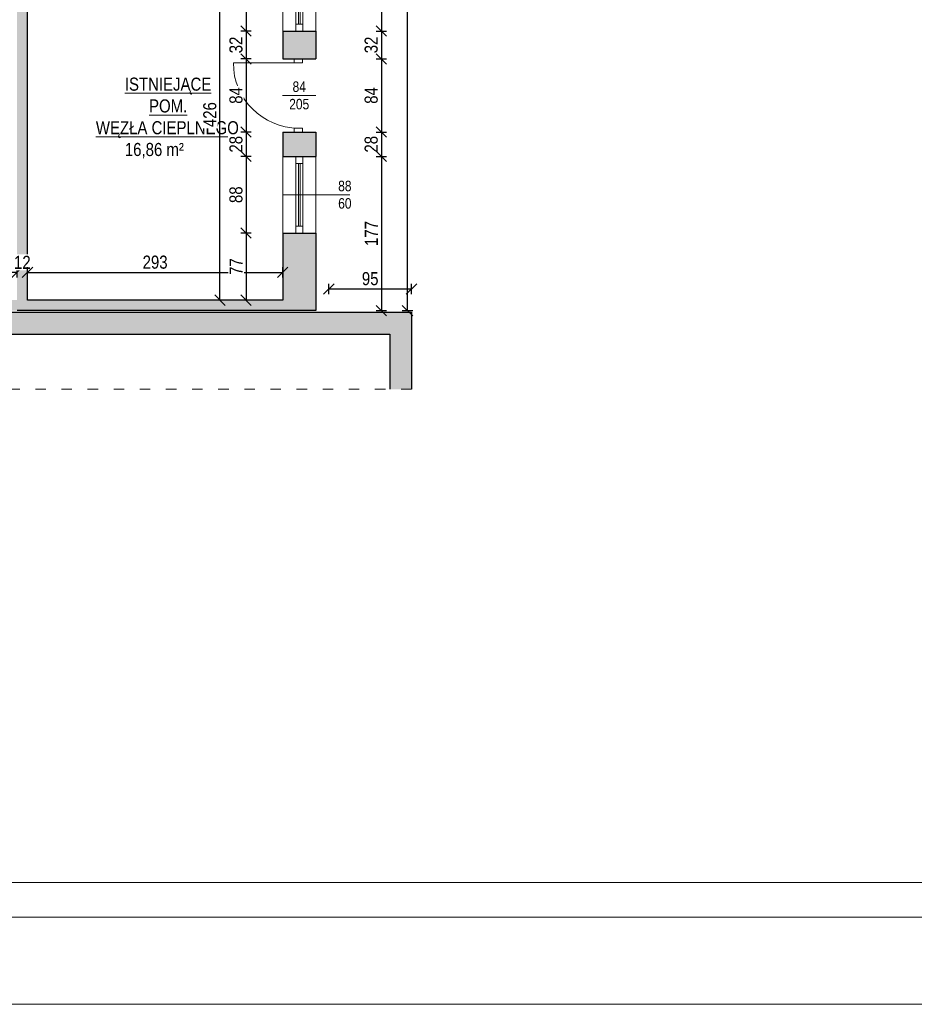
# Model space of a CAD drawing. Header units: millimetres. Extents: x 17147 to 52214, y -18116 to -4632.
# Tile 6 of 186: x 22704 to 23731, y -10572 to -9441. Entities that reach past the tile are written whole.
import ezdxf

# ---------------------------------------------------------------- set-up
doc = ezdxf.new("R2010")
doc.units = ezdxf.units.MM
doc.linetypes.add('ACAD_ISO03W100', pattern=[30, 12, -18])
doc.layers.get('Defpoints').update_dxf_attribs({"color": 6})
for name, color, linetype, lineweight in [('A-opis', 130, 'Continuous', 9), ('A-wymiar', 177, 'Continuous', 0), ('A_DRZWI-OKNA', 4, 'Continuous', 13), ('A_SCIANA_ISTN', 253, 'Continuous', 25), ('elewacja C', 253, 'Continuous', 0)]:
    doc.layers.add(name, color=color, linetype=linetype, lineweight=lineweight)
doc.layers.add('r-ramka', color=7, linetype='Continuous', lineweight=0, true_color=0x727169)
doc.layers.add('S_KRESKOWANIE_SC_ISTN', color=7, linetype='Continuous', lineweight=0, true_color=0x878787)
doc.styles.get("Standard").update_dxf_attribs({"font": 'ARIALN.TTF'})
doc.styles.add('wymiary', font='ARIALN.TTF')
doc.dimstyles.new('anka', dxfattribs={"dimtxt": 15, "dimasz": 12, "dimexe": 6, "dimexo": 0.0625, "dimgap": 4, "dimtad": 1, "dimdec": 0, "dimzin": 0, "dimdsep": 46, "dimtxsty": 'wymiary', "dimblk": 'OBLIQUE', "dimcen": 0.09, "dimclrt": 7, "dimadec": 0, "dimazin": 0, "dimtfac": 1, "dimtdec": 0, "dimtix": 1, "dimtofl": 0, "dimtmove": 0, "dimatfit": 3, "dimldrblk": 'OBLIQUE', "dimfxl": 6, "dimfxlon": 1, "dimtfill": 1, "dimtolj": 1, "dimtzin": 0, "dimarcsym": 0})

# ---------------------------------------------------------------- blocks, each defined once
blk = doc.blocks.new('*U24')
at = {"layer": 'A_DRZWI-OKNA'}
for points in [[(-38, 60), (0, 60), (0, -27), (-38, -27)], [(-23, 60), (-15, 60), (-15, -27), (-23, -27)]]:
    blk.add_lwpolyline(points, close=True, dxfattribs=at)
for points in [[(-15, 52), (-23, 52)], [(-20, 52), (-20, -19)], [(-18, 52), (-18, -19)], [(-15, -19), (-23, -19)]]:
    blk.add_lwpolyline(points, dxfattribs=at)
blk = doc.blocks.new('*U25')
at = {"layer": 'A_DRZWI-OKNA'}
for points in [[(-38, 60), (0, 60), (0, -28), (-38, -28)], [(-23, 60), (-15, 60), (-15, -28), (-23, -28)]]:
    blk.add_lwpolyline(points, close=True, dxfattribs=at)
for points in [[(-15, 52), (-23, 52)], [(-20, 52), (-20, -20)], [(-18, 52), (-18, -20)], [(-15, -20), (-23, -20)]]:
    blk.add_lwpolyline(points, dxfattribs=at)
blk = doc.blocks.new('drzwi 800')
at = {"layer": 'A_DRZWI-OKNA'}
blk.add_line((110028.2, -38030.9), (110028.2, -37950.9), dxfattribs=at)
for points in [[(110023.2, -38035.9), (110028.2, -38035.9), (110028.2, -38025.9), (110023.2, -38025.9)], [(110108.2, -38035.9), (110113.2, -38035.9), (110113.2, -38025.9), (110108.2, -38025.9)]]:
    blk.add_lwpolyline(points, close=True, dxfattribs=at)
blk.add_arc((110028.2, -38030.9), 80, 0, 90, dxfattribs=at)
blk = doc.blocks.new('_OBLIQUE')
at = {"color": 0, "linetype": 'ByBlock'}
blk.add_line((-0.5, -0.5), (0.5, 0.5), dxfattribs=at)
blk = doc.blocks.new('*D816')
at = {"layer": 'A-wymiar', "color": 0, "lineweight": -2, "transparency": 16777216}
for p, q in [((22970.1, -9367.2), (22958.1, -9367.2)), ((22964.1, -9367.2), (22964.1, -9454.2)), ((22970.1, -9454.2), (22958.1, -9454.2))]:
    blk.add_line(p, q, dxfattribs=at)
at = {"layer": 'Defpoints', "color": 0, "transparency": 16777216}
for p in [(23006.1, -9367.2), (22964.1, -9454.2), (23006.1, -9454.2)]:
    blk.add_point(p, dxfattribs=at)
at = {"layer": 'A-wymiar', "color": 0, "lineweight": -2, "transparency": 16777216, "xscale": 12, "yscale": 12, "zscale": 12}
for p, rotation in [((22964.1, -9367.2), 90), ((22964.1, -9454.2), 270)]:
    blk.add_blockref('_OBLIQUE', p, dxfattribs=dict(at, rotation=rotation))
at = {"layer": 'A-wymiar', "color": 7, "transparency": 16777216, "insert": (22952.5, -9410.7), "char_height": 15, "attachment_point": 5, "rotation": 90, "style": 'wymiary', "bg_fill": 3, "box_fill_scale": 1.1, "bg_fill_color": 256, "bg_fill_true_color": 13158600, "bg_fill_transparency": 0}
blk.add_mtext('\\A1;87', dxfattribs=at)
blk = doc.blocks.new('*D817')
at = {"layer": 'A-wymiar', "color": 0, "lineweight": -2, "transparency": 16777216}
for p, q in [((22970.1, -9454.2), (22958.1, -9454.2)), ((22964.1, -9454.2), (22964.1, -9486.2)), ((22970.1, -9486.2), (22958.1, -9486.2))]:
    blk.add_line(p, q, dxfattribs=at)
at = {"layer": 'Defpoints', "color": 0, "transparency": 16777216}
for p in [(23006.1, -9454.2), (23006.1, -9486.2)]:
    blk.add_point(p, dxfattribs=at)
at = {"layer": 'A-wymiar', "color": 0, "lineweight": -2, "transparency": 16777216, "xscale": 12, "yscale": 12, "zscale": 12}
for p, rotation in [((22964.1, -9454.2), 90), ((22964.1, -9486.2), 270)]:
    blk.add_blockref('_OBLIQUE', p, dxfattribs=dict(at, rotation=rotation))
at = {"layer": 'A-wymiar', "color": 7, "transparency": 16777216, "insert": (22952.5, -9470.2), "char_height": 15, "attachment_point": 5, "rotation": 90, "style": 'wymiary', "bg_fill": 3, "box_fill_scale": 1.1, "bg_fill_color": 256, "bg_fill_true_color": 13158600, "bg_fill_transparency": 0}
blk.add_mtext('\\A1;32', dxfattribs=at)
at = {"layer": 'Defpoints', "color": 0, "transparency": 16777216}
blk.add_point((22964.1, -9486.2), dxfattribs=at)
blk = doc.blocks.new('*D818')
at = {"layer": 'A-wymiar', "color": 0, "lineweight": -2, "transparency": 16777216}
for p, q in [((22970.1, -9486.2), (22958.1, -9486.2)), ((22964.1, -9486.2), (22964.1, -9570.2)), ((22970.1, -9570.2), (22958.1, -9570.2))]:
    blk.add_line(p, q, dxfattribs=at)
at = {"layer": 'Defpoints', "color": 0, "transparency": 16777216}
for p in [(23006.1, -9486.2), (22964.1, -9570.2), (23006.1, -9570.2)]:
    blk.add_point(p, dxfattribs=at)
at = {"layer": 'A-wymiar', "color": 0, "lineweight": -2, "transparency": 16777216, "xscale": 12, "yscale": 12, "zscale": 12}
for p, rotation in [((22964.1, -9486.2), 90), ((22964.1, -9570.2), 270)]:
    blk.add_blockref('_OBLIQUE', p, dxfattribs=dict(at, rotation=rotation))
at = {"layer": 'A-wymiar', "color": 7, "transparency": 16777216, "insert": (22952.5, -9528.2), "char_height": 15, "attachment_point": 5, "rotation": 90, "style": 'wymiary', "bg_fill": 3, "box_fill_scale": 1.1, "bg_fill_color": 256, "bg_fill_true_color": 13158600, "bg_fill_transparency": 0}
blk.add_mtext('\\A1;84', dxfattribs=at)
blk = doc.blocks.new('*D819')
at = {"layer": 'A-wymiar', "color": 0, "lineweight": -2, "transparency": 16777216}
for p, q in [((22970.1, -9570.2), (22958.1, -9570.2)), ((22964.1, -9570.2), (22964.1, -9598.2)), ((22970.1, -9598.2), (22958.1, -9598.2))]:
    blk.add_line(p, q, dxfattribs=at)
at = {"layer": 'Defpoints', "color": 0, "transparency": 16777216}
for p in [(23006.1, -9570.2), (23006.1, -9598.2)]:
    blk.add_point(p, dxfattribs=at)
at = {"layer": 'A-wymiar', "color": 0, "lineweight": -2, "transparency": 16777216, "xscale": 12, "yscale": 12, "zscale": 12}
for p, rotation in [((22964.1, -9570.2), 90), ((22964.1, -9598.2), 270)]:
    blk.add_blockref('_OBLIQUE', p, dxfattribs=dict(at, rotation=rotation))
at = {"layer": 'A-wymiar', "color": 7, "transparency": 16777216, "insert": (22952.5, -9584.2), "char_height": 15, "attachment_point": 5, "rotation": 90, "style": 'wymiary', "bg_fill": 3, "box_fill_scale": 1.1, "bg_fill_color": 256, "bg_fill_true_color": 13158600, "bg_fill_transparency": 0}
blk.add_mtext('\\A1;28', dxfattribs=at)
at = {"layer": 'Defpoints', "color": 0, "transparency": 16777216}
blk.add_point((22964.1, -9598.2), dxfattribs=at)
blk = doc.blocks.new('*D738')
at = {"layer": 'A-wymiar', "color": 0, "lineweight": -2, "transparency": 16777216}
for p, q in [((22940.1, -9337.2), (22928.1, -9337.2)), ((22934.1, -9763.2), (22934.1, -9337.2)), ((22940.1, -9763.2), (22928.1, -9763.2))]:
    blk.add_line(p, q, dxfattribs=at)
at = {"layer": 'Defpoints', "color": 0, "transparency": 16777216}
for p in [(22934.1, -9337.2), (23006.1, -9337.2), (23006.1, -9763.2)]:
    blk.add_point(p, dxfattribs=at)
at = {"layer": 'A-wymiar', "color": 0, "lineweight": -2, "transparency": 16777216, "xscale": 12, "yscale": 12, "zscale": 12}
for p, rotation in [((22934.1, -9337.2), 90), ((22934.1, -9763.2), 270)]:
    blk.add_blockref('_OBLIQUE', p, dxfattribs=dict(at, rotation=rotation))
at = {"layer": 'A-wymiar', "color": 7, "transparency": 16777216, "insert": (22922.5, -9550.2), "char_height": 15, "attachment_point": 5, "rotation": 90, "style": 'wymiary', "bg_fill": 3, "box_fill_scale": 1.1, "bg_fill_color": 256, "bg_fill_true_color": 13158600, "bg_fill_transparency": 0}
blk.add_mtext('\\A1;426', dxfattribs=at)
blk = doc.blocks.new('*D858')
at = {"layer": 'A-wymiar', "color": 0, "lineweight": -2, "transparency": 16777216}
for p, q in [((22701.1, -9731.3), (22689.1, -9731.3)), ((22701.1, -9737.3), (22701.1, -9725.3)), ((22713.1, -9737.3), (22713.1, -9725.3)), ((22713.1, -9731.3), (22725.1, -9731.3))]:
    blk.add_line(p, q, dxfattribs=at)
at = {"layer": 'Defpoints', "color": 0, "transparency": 16777216}
for p in [(22701.1, -9763.2), (22713.1, -9763.2)]:
    blk.add_point(p, dxfattribs=at)
at = {"layer": 'A-wymiar', "color": 0, "lineweight": -2, "transparency": 16777216, "xscale": 12, "yscale": 12, "zscale": 12}
blk.add_blockref('_OBLIQUE', (22701.1, -9731.3), dxfattribs=at)
at = {"layer": 'A-wymiar', "color": 0, "lineweight": -2, "transparency": 16777216, "xscale": 12, "yscale": 12, "zscale": 12, "rotation": 180}
blk.add_blockref('_OBLIQUE', (22713.1, -9731.3), dxfattribs=at)
at = {"layer": 'A-wymiar', "color": 7, "transparency": 16777216, "insert": (22707.1, -9719.8), "char_height": 15, "attachment_point": 5, "style": 'wymiary', "bg_fill": 3, "box_fill_scale": 1.1, "bg_fill_color": 256, "bg_fill_true_color": 13158600, "bg_fill_transparency": 0}
blk.add_mtext('\\A1;12', dxfattribs=at)
at = {"layer": 'Defpoints', "color": 0, "transparency": 16777216}
blk.add_point((22713.1, -9731.3), dxfattribs=at)
blk = doc.blocks.new('*D859')
at = {"layer": 'A-wymiar', "color": 0, "lineweight": -2, "transparency": 16777216}
for p, q in [((22713.1, -9737.3), (22713.1, -9725.3)), ((22713.1, -9731.3), (23006.1, -9731.3)), ((23006.1, -9737.3), (23006.1, -9725.3))]:
    blk.add_line(p, q, dxfattribs=at)
at = {"layer": 'Defpoints', "color": 0, "transparency": 16777216}
for p in [(23006.1, -9731.3), (22713.1, -9763.2), (23006.1, -9763.2)]:
    blk.add_point(p, dxfattribs=at)
at = {"layer": 'A-wymiar', "color": 0, "lineweight": -2, "transparency": 16777216, "xscale": 12, "yscale": 12, "zscale": 12, "rotation": 180}
blk.add_blockref('_OBLIQUE', (22713.1, -9731.3), dxfattribs=at)
at = {"layer": 'A-wymiar', "color": 0, "lineweight": -2, "transparency": 16777216, "xscale": 12, "yscale": 12, "zscale": 12}
blk.add_blockref('_OBLIQUE', (23006.1, -9731.3), dxfattribs=at)
at = {"layer": 'A-wymiar', "color": 7, "transparency": 16777216, "insert": (22859.6, -9719.7), "char_height": 15, "attachment_point": 5, "style": 'wymiary', "bg_fill": 3, "box_fill_scale": 1.1, "bg_fill_color": 256, "bg_fill_true_color": 13158600, "bg_fill_transparency": 0}
blk.add_mtext('\\A1;293', dxfattribs=at)
blk = doc.blocks.new('*D766')
at = {"layer": 'A-wymiar', "color": 0, "lineweight": -2, "transparency": 16777216}
for p, q in [((23113.4, -9367.2), (23125.4, -9367.2)), ((23119.4, -9367.2), (23119.4, -9454.2)), ((23113.4, -9454.2), (23125.4, -9454.2))]:
    blk.add_line(p, q, dxfattribs=at)
at = {"layer": 'Defpoints', "color": 0, "transparency": 16777216}
for p in [(23044.1, -9367.2), (23044.1, -9454.2), (23119.4, -9454.2)]:
    blk.add_point(p, dxfattribs=at)
at = {"layer": 'A-wymiar', "color": 0, "lineweight": -2, "transparency": 16777216, "xscale": 12, "yscale": 12, "zscale": 12}
for p, rotation in [((23119.4, -9367.2), 90), ((23119.4, -9454.2), 270)]:
    blk.add_blockref('_OBLIQUE', p, dxfattribs=dict(at, rotation=rotation))
at = {"layer": 'A-wymiar', "color": 7, "transparency": 16777216, "insert": (23107.8, -9410.7), "char_height": 15, "attachment_point": 5, "rotation": 90, "style": 'wymiary', "bg_fill": 3, "box_fill_scale": 1.1, "bg_fill_color": 256, "bg_fill_true_color": 13158600, "bg_fill_transparency": 0}
blk.add_mtext('\\A1;87', dxfattribs=at)
blk = doc.blocks.new('*D767')
at = {"layer": 'A-wymiar', "color": 0, "lineweight": -2, "transparency": 16777216}
for p, q in [((23113.4, -9454.2), (23125.4, -9454.2)), ((23119.4, -9454.2), (23119.4, -9486.2)), ((23113.4, -9486.2), (23125.4, -9486.2))]:
    blk.add_line(p, q, dxfattribs=at)
at = {"layer": 'Defpoints', "color": 0, "transparency": 16777216}
for p in [(23044.1, -9454.2), (23044.1, -9486.2)]:
    blk.add_point(p, dxfattribs=at)
at = {"layer": 'A-wymiar', "color": 0, "lineweight": -2, "transparency": 16777216, "xscale": 12, "yscale": 12, "zscale": 12}
for p, rotation in [((23119.4, -9454.2), 90), ((23119.4, -9486.2), 270)]:
    blk.add_blockref('_OBLIQUE', p, dxfattribs=dict(at, rotation=rotation))
at = {"layer": 'A-wymiar', "color": 7, "transparency": 16777216, "insert": (23107.8, -9470.2), "char_height": 15, "attachment_point": 5, "rotation": 90, "style": 'wymiary', "bg_fill": 3, "box_fill_scale": 1.1, "bg_fill_color": 256, "bg_fill_true_color": 13158600, "bg_fill_transparency": 0}
blk.add_mtext('\\A1;32', dxfattribs=at)
at = {"layer": 'Defpoints', "color": 0, "transparency": 16777216}
blk.add_point((23119.4, -9486.2), dxfattribs=at)
blk = doc.blocks.new('*D768')
at = {"layer": 'A-wymiar', "color": 0, "lineweight": -2, "transparency": 16777216}
for p, q in [((23113.4, -9486.2), (23125.4, -9486.2)), ((23119.4, -9486.2), (23119.4, -9570.2)), ((23113.4, -9570.2), (23125.4, -9570.2))]:
    blk.add_line(p, q, dxfattribs=at)
at = {"layer": 'Defpoints', "color": 0, "transparency": 16777216}
for p in [(23044.1, -9486.2), (23044.1, -9570.2), (23119.4, -9570.2)]:
    blk.add_point(p, dxfattribs=at)
at = {"layer": 'A-wymiar', "color": 0, "lineweight": -2, "transparency": 16777216, "xscale": 12, "yscale": 12, "zscale": 12}
for p, rotation in [((23119.4, -9486.2), 90), ((23119.4, -9570.2), 270)]:
    blk.add_blockref('_OBLIQUE', p, dxfattribs=dict(at, rotation=rotation))
at = {"layer": 'A-wymiar', "color": 7, "transparency": 16777216, "insert": (23107.8, -9528.2), "char_height": 15, "attachment_point": 5, "rotation": 90, "style": 'wymiary', "bg_fill": 3, "box_fill_scale": 1.1, "bg_fill_color": 256, "bg_fill_true_color": 13158600, "bg_fill_transparency": 0}
blk.add_mtext('\\A1;84', dxfattribs=at)
blk = doc.blocks.new('*D769')
at = {"layer": 'A-wymiar', "color": 0, "lineweight": -2, "transparency": 16777216}
for p, q in [((23113.4, -9570.2), (23125.4, -9570.2)), ((23119.4, -9570.2), (23119.4, -9598.2)), ((23113.4, -9598.2), (23125.4, -9598.2))]:
    blk.add_line(p, q, dxfattribs=at)
at = {"layer": 'Defpoints', "color": 0, "transparency": 16777216}
for p in [(23044.1, -9570.2), (23044.1, -9598.2)]:
    blk.add_point(p, dxfattribs=at)
at = {"layer": 'A-wymiar', "color": 0, "lineweight": -2, "transparency": 16777216, "xscale": 12, "yscale": 12, "zscale": 12}
for p, rotation in [((23119.4, -9570.2), 90), ((23119.4, -9598.2), 270)]:
    blk.add_blockref('_OBLIQUE', p, dxfattribs=dict(at, rotation=rotation))
at = {"layer": 'A-wymiar', "color": 7, "transparency": 16777216, "insert": (23107.8, -9584.2), "char_height": 15, "attachment_point": 5, "rotation": 90, "style": 'wymiary', "bg_fill": 3, "box_fill_scale": 1.1, "bg_fill_color": 256, "bg_fill_true_color": 13158600, "bg_fill_transparency": 0}
blk.add_mtext('\\A1;28', dxfattribs=at)
at = {"layer": 'Defpoints', "color": 0, "transparency": 16777216}
blk.add_point((23119.4, -9598.2), dxfattribs=at)
blk = doc.blocks.new('*D770')
at = {"layer": 'A-wymiar', "color": 0, "lineweight": -2, "transparency": 16777216}
for p, q in [((23113.4, -9598.2), (23125.4, -9598.2)), ((23119.4, -9598.2), (23119.4, -9775.2)), ((23113.4, -9775.2), (23125.4, -9775.2))]:
    blk.add_line(p, q, dxfattribs=at)
at = {"layer": 'Defpoints', "color": 0, "transparency": 16777216}
for p in [(23044.1, -9598.2), (23044.1, -9775.2), (23119.4, -9775.2)]:
    blk.add_point(p, dxfattribs=at)
at = {"layer": 'A-wymiar', "color": 0, "lineweight": -2, "transparency": 16777216, "xscale": 12, "yscale": 12, "zscale": 12}
for p, rotation in [((23119.4, -9598.2), 90), ((23119.4, -9775.2), 270)]:
    blk.add_blockref('_OBLIQUE', p, dxfattribs=dict(at, rotation=rotation))
at = {"layer": 'A-wymiar', "color": 7, "transparency": 16777216, "insert": (23107.9, -9686.7), "char_height": 15, "attachment_point": 5, "rotation": 90, "style": 'wymiary', "bg_fill": 3, "box_fill_scale": 1.1, "bg_fill_color": 256, "bg_fill_true_color": 13158600, "bg_fill_transparency": 0}
blk.add_mtext('\\A1;177', dxfattribs=at)
blk = doc.blocks.new('*D728')
at = {"layer": 'A-wymiar', "color": 0, "lineweight": -2, "transparency": 16777216}
for p, q in [((23143.4, -8902.2), (23155.4, -8902.2)), ((23149.4, -9775.2), (23149.4, -8902.2)), ((23143.4, -9775.2), (23155.4, -9775.2))]:
    blk.add_line(p, q, dxfattribs=at)
at = {"layer": 'Defpoints', "color": 0, "transparency": 16777216}
for p in [(23044.1, -8902.2), (23149.4, -8902.2), (23044.1, -9775.2)]:
    blk.add_point(p, dxfattribs=at)
at = {"layer": 'A-wymiar', "color": 0, "lineweight": -2, "transparency": 16777216, "xscale": 12, "yscale": 12, "zscale": 12}
for p, rotation in [((23149.4, -8902.2), 90), ((23149.4, -9775.2), 270)]:
    blk.add_blockref('_OBLIQUE', p, dxfattribs=dict(at, rotation=rotation))
at = {"layer": 'A-wymiar', "color": 7, "transparency": 16777216, "insert": (23137.8, -9338.7), "char_height": 15, "attachment_point": 5, "rotation": 90, "style": 'wymiary', "bg_fill": 3, "box_fill_scale": 1.1, "bg_fill_color": 256, "bg_fill_true_color": 13158600, "bg_fill_transparency": 0}
blk.add_mtext('\\A1;873', dxfattribs=at)
blk = doc.blocks.new('*D758')
at = {"layer": 'A-wymiar', "color": 0, "lineweight": -2, "transparency": 16777216}
for p, q in [((22970.1, -9598.2), (22958.1, -9598.2)), ((22964.1, -9598.2), (22964.1, -9686.2)), ((22970.1, -9686.2), (22958.1, -9686.2))]:
    blk.add_line(p, q, dxfattribs=at)
at = {"layer": 'Defpoints', "color": 0, "transparency": 16777216}
for p in [(23006.1, -9598.2), (22964.1, -9686.2), (23006.1, -9686.2)]:
    blk.add_point(p, dxfattribs=at)
at = {"layer": 'A-wymiar', "color": 0, "lineweight": -2, "transparency": 16777216, "xscale": 12, "yscale": 12, "zscale": 12}
for p, rotation in [((22964.1, -9598.2), 90), ((22964.1, -9686.2), 270)]:
    blk.add_blockref('_OBLIQUE', p, dxfattribs=dict(at, rotation=rotation))
at = {"layer": 'A-wymiar', "color": 7, "transparency": 16777216, "insert": (22952.5, -9642.2), "char_height": 15, "attachment_point": 5, "rotation": 90, "style": 'wymiary', "bg_fill": 3, "box_fill_scale": 1.1, "bg_fill_color": 256, "bg_fill_true_color": 13158600, "bg_fill_transparency": 0}
blk.add_mtext('\\A1;88', dxfattribs=at)
blk = doc.blocks.new('*D759')
at = {"layer": 'A-wymiar', "color": 0, "lineweight": -2, "transparency": 16777216}
for p, q in [((22970.1, -9686.2), (22958.1, -9686.2)), ((22964.1, -9686.2), (22964.1, -9763.2)), ((22970.1, -9763.2), (22958.1, -9763.2))]:
    blk.add_line(p, q, dxfattribs=at)
at = {"layer": 'Defpoints', "color": 0, "transparency": 16777216}
for p in [(23006.1, -9686.2), (22964.1, -9763.2), (23006.1, -9763.2)]:
    blk.add_point(p, dxfattribs=at)
at = {"layer": 'A-wymiar', "color": 0, "lineweight": -2, "transparency": 16777216, "xscale": 12, "yscale": 12, "zscale": 12}
for p, rotation in [((22964.1, -9686.2), 90), ((22964.1, -9763.2), 270)]:
    blk.add_blockref('_OBLIQUE', p, dxfattribs=dict(at, rotation=rotation))
at = {"layer": 'A-wymiar', "color": 7, "transparency": 16777216, "insert": (22952.6, -9724.7), "char_height": 15, "attachment_point": 5, "rotation": 90, "style": 'wymiary', "bg_fill": 3, "box_fill_scale": 1.1, "bg_fill_color": 256, "bg_fill_true_color": 13158600, "bg_fill_transparency": 0}
blk.add_mtext('\\A1;77', dxfattribs=at)
blk = doc.blocks.new('*D760')
at = {"layer": 'A-wymiar', "color": 0, "lineweight": -2, "transparency": 16777216}
for p, q in [((23059.1, -9756.3), (23059.1, -9744.3)), ((23154.1, -9756.3), (23154.1, -9744.3)), ((23059.1, -9750.3), (23154.1, -9750.3))]:
    blk.add_line(p, q, dxfattribs=at)
at = {"layer": 'Defpoints', "color": 0, "transparency": 16777216}
for p in [(23154.1, -9750.3), (23059.1, -9775.2), (23154.1, -9777.2)]:
    blk.add_point(p, dxfattribs=at)
at = {"layer": 'A-wymiar', "color": 0, "lineweight": -2, "transparency": 16777216, "xscale": 12, "yscale": 12, "zscale": 12, "rotation": 180}
blk.add_blockref('_OBLIQUE', (23059.1, -9750.3), dxfattribs=at)
at = {"layer": 'A-wymiar', "color": 0, "lineweight": -2, "transparency": 16777216, "xscale": 12, "yscale": 12, "zscale": 12}
blk.add_blockref('_OBLIQUE', (23154.1, -9750.3), dxfattribs=at)
at = {"layer": 'A-wymiar', "color": 7, "transparency": 16777216, "insert": (23106.6, -9738.6), "char_height": 15, "attachment_point": 5, "style": 'wymiary', "bg_fill": 3, "box_fill_scale": 1.1, "bg_fill_color": 256, "bg_fill_true_color": 13158600, "bg_fill_transparency": 0}
blk.add_mtext('\\A1;95', dxfattribs=at)
blk = doc.blocks.new('LOGO')
at = {"layer": 'elewacja C', "color": 7, "insert": (9846.9, 18042.5), "char_height": 20, "attachment_point": 1}
blk.add_mtext_dynamic_manual_height_columns('\\pi539.21;{\\fCalibri|b0|i0|c0|p34;\\H4x;CREO PROJEKT\\H1.25x;\\P\\pi434.09;\\H0.22x;Usługi Projektowe i Nadzory Budowlane    mgr inż. Anna Bonikowska\\P\\pi409.92;ul. Brzozowa 16, 11-700 Mrągowo    NIP 742 211 62 72    tel. 69764044\\fArial|b0|i0|c238|p34;4}', width=1826.244, gutter_width=12.5, heights=[0], dxfattribs=at)

msp = doc.modelspace()

# ---------------------------------------------------------------- hatches: boundary and pattern name
at = {"layer": 'S_KRESKOWANIE_SC_ISTN', "transparency": 33554559}
h = msp.add_hatch(color=256, dxfattribs=at)
h.dxf.hatch_style = 1
h.paths.add_polyline_path([(22766.1, -9325.2), (22713.1, -9325.2), (22713.1, -9176.2), (22859.4, -9176.2), (22859.4, -9183.2), (23006.1, -9183.2), (23006.1, -9325.2), (22868.1, -9325.2), (22868.1, -9337.2), (23006.1, -9337.2), (23006.1, -9367.2), (23044.1, -9367.2), (23044.1, -9171.2), (23006.1, -9171.2), (22871.4, -9171.2), (22871.4, -9164.2), (22713.1, -9164.2), (22713.1, -9057.4), (22701.1, -9060.2), (22701.1, -9325.2), (22701.1, -9410.2), (22551.1, -9410.2), (22551.1, -9052.2), (22522.1, -9052.2), (22522.1, -9422.2), (22551.1, -9422.2), (22701.1, -9422.2), (22701.1, -9763.2), (22551.1, -9763.2), (22551.1, -9562.2), (22615.1, -9562.2), (22615.1, -9547.2), (22551.1, -9547.2), (22551.1, -9512.2), (22522.1, -9512.2), (22522.1, -9763.2), (22366.1, -9763.2), (21951.1, -9763.2), (21951.1, -9643.2), (21951.1, -9613.2), (21913.1, -9613.2), (21913.1, -9775.2), (22522.1, -9775.2), (22701.1, -9775.2), (23044.1, -9775.2), (23044.1, -9686.2), (23006.1, -9686.2), (23006.1, -9763.2), (22713.1, -9763.2), (22713.1, -9337.2), (22766.1, -9337.2)])
h = msp.add_hatch(color=256, dxfattribs=at)
h.dxf.hatch_style = 1
h.paths.add_polyline_path([(23044.1, -9454.2), (23006.1, -9454.2), (23006.1, -9486.2), (23044.1, -9486.2)])
h = msp.add_hatch(color=256, dxfattribs=at)
h.dxf.hatch_style = 1
h.paths.add_polyline_path([(23044.1, -9570.2), (23006.1, -9570.2), (23006.1, -9598.2), (23044.1, -9598.2)])
h = msp.add_hatch(color=256, dxfattribs=at)
h.dxf.hatch_style = 1
h.paths.add_polyline_path([(23154.1, -9777.2), (21794.5, -9777.2), (21794.5, -9802.2), (23129.1, -9802.2), (23129.1, -9865.5), (23154.1, -9865.5)])

# ---------------------------------------------------------------- linework, layer by layer
at = {"layer": 'A-opis', "linetype": 'ACAD_ISO03W100'}
msp.add_lwpolyline([(23154.1, -9865.5), (21794.5, -9865.5), (21794.5, -9777.2)], dxfattribs=at)
at = {"layer": 'A_SCIANA_ISTN'}
for points in [[(23006.1, -9763.2), (22713.1, -9763.2), (22713.1, -9337.2), (22766.1, -9337.2)], [(23006.1, -9454.2), (23006.1, -9486.2)], [(23006.1, -9454.2), (23044.1, -9454.2)], [(23044.1, -9454.2), (23044.1, -9486.2)], [(23006.1, -9486.2), (23044.1, -9486.2)], [(23006.1, -9570.2), (23006.1, -9598.2)], [(23006.1, -9570.2), (23044.1, -9570.2)], [(23044.1, -9570.2), (23044.1, -9598.2)], [(23006.1, -9598.2), (23044.1, -9598.2)], [(23044.1, -9686.2), (23044.1, -9775.2), (22701.1, -9775.2)], [(23006.1, -9686.2), (23006.1, -9763.2)], [(23006.1, -9686.2), (23044.1, -9686.2)], [(21794.5, -9777.2), (23154.1, -9777.2), (23154.1, -9865.5)], [(21794.5, -9802.2), (23129.1, -9802.2), (23129.1, -9865.5)]]:
    msp.add_lwpolyline(points, dxfattribs=at)
at = {"layer": 'r-ramka'}
for points in [[(25447.2, -10471.8), (25447.2, -7701.8), (21447.2, -7701.8), (21447.2, -10471.8), (25447.2, -10471.8), (25447.2, -7701.8)], [(25407.2, -10431.8), (25407.2, -7741.8), (21487.2, -7741.8), (21487.2, -10431.8), (25407.2, -10431.8), (25407.2, -7741.8)], [(25547.2, -10571.8), (21347.2, -10571.8)]]:
    msp.add_lwpolyline(points, dxfattribs=at)

# ---------------------------------------------------------------- block references
at = {"layer": 'A_DRZWI-OKNA'}
for name, p in [('*U24', (23044.1, -9427.2)), ('*U25', (23044.1, -9658.2))]:
    msp.add_blockref(name, p, dxfattribs=at)
at = {"layer": 'A_SCIANA_ISTN', "xscale": -0.9333333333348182, "yscale": 0.9333333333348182, "zscale": 0.9333333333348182, "rotation": 90}
msp.add_blockref('drzwi 800', (-12471.4, 93202.1), dxfattribs=at)

# ---------------------------------------------------------------- texts
at = {"layer": 'A-opis', "color": 156, "true_color": 0x0f468a, "insert": (22740.3, -9507.7), "char_height": 15, "attachment_point": 1, "style": 'wymiary'}
msp.add_mtext_dynamic_manual_height_columns('\\pi84.53;{\\LISTNIEJĄCE\\P\\pi112.33;POM.\\P\\pi51.266;WĘZŁA CIEPLNEGO\\P\\pi100.05;}16,86 m²', width=265.792, gutter_width=12.5, heights=[0], dxfattribs=at)
at = {"layer": 'A-opis', "insert": (23025.1, -9528.2), "char_height": 12, "attachment_point": 5}
msp.add_mtext_dynamic_manual_height_columns('84\\P205', width=9.311, gutter_width=60, heights=[0], dxfattribs=at)

# ---------------------------------------------------------------- next in the draw order: dimensions: what is measured, and where the dimension line sits
at = {"layer": 'A-wymiar'}
for base, p1, p2, picture, middle in [((22964.1, -9454.2), (23006.1, -9367.2), (23006.1, -9454.2), '*D816', (22952.5, -9410.7)), ((23119.4, -9454.2), (23044.1, -9367.2), (23044.1, -9454.2), '*D766', (23107.8, -9410.7))]:
    dim = msp.add_linear_dim(base=base, p1=p1, p2=p2, angle=90, dimstyle='anka', override={"dimtmove": 1}, dxfattribs=at)
    dim.commit()
    dim.dimension.update_dxf_attribs({"geometry": picture, "text_midpoint": middle})
dim = msp.add_linear_dim(base=(22713.1, -9731.3), p1=(22701.1, -9763.2), p2=(22713.1, -9763.2), dimstyle='anka', override={"dimtmove": 1}, dxfattribs=at)
dim.commit()
dim.dimension.update_dxf_attribs({"geometry": '*D858', "text_midpoint": (22707.1, -9719.8)})

# ---------------------------------------------------------------- next in the draw order: dimensions: what is measured, and where the dimension line sits
for base, p1, p2, picture, middle in [((22964.1, -9486.2), (23006.1, -9454.2), (23006.1, -9486.2), '*D817', (22952.5, -9470.2)), ((23119.4, -9486.2), (23044.1, -9454.2), (23044.1, -9486.2), '*D767', (23107.8, -9470.2))]:
    dim = msp.add_linear_dim(base=base, p1=p1, p2=p2, angle=90, dimstyle='anka', override={"dimtmove": 1}, dxfattribs=at)
    dim.commit()
    dim.dimension.update_dxf_attribs({"geometry": picture, "text_midpoint": middle})

# ---------------------------------------------------------------- next in the draw order: dimensions: what is measured, and where the dimension line sits
for base, p1, p2, picture, middle in [((22964.1, -9570.2), (23006.1, -9486.2), (23006.1, -9570.2), '*D818', (22952.5, -9528.2)), ((23119.4, -9570.2), (23044.1, -9486.2), (23044.1, -9570.2), '*D768', (23107.8, -9528.2))]:
    dim = msp.add_linear_dim(base=base, p1=p1, p2=p2, angle=90, dimstyle='anka', override={"dimtmove": 1}, dxfattribs=at)
    dim.commit()
    dim.dimension.update_dxf_attribs({"geometry": picture, "text_midpoint": middle})

# ---------------------------------------------------------------- next in the draw order: dimensions: what is measured, and where the dimension line sits
for base, p1, p2, picture, middle in [((22964.1, -9598.2), (23006.1, -9570.2), (23006.1, -9598.2), '*D819', (22952.5, -9584.2)), ((23119.4, -9598.2), (23044.1, -9570.2), (23044.1, -9598.2), '*D769', (23107.8, -9584.2))]:
    dim = msp.add_linear_dim(base=base, p1=p1, p2=p2, angle=90, dimstyle='anka', override={"dimtmove": 1}, dxfattribs=at)
    dim.commit()
    dim.dimension.update_dxf_attribs({"geometry": picture, "text_midpoint": middle})

# ---------------------------------------------------------------- next in the draw order: dimensions: what is measured, and where the dimension line sits
dim = msp.add_linear_dim(base=(22934.1, -9337.2), p1=(23006.1, -9763.2), p2=(23006.1, -9337.2), angle=90, dimstyle='anka', dxfattribs=at)
dim.commit()
dim.dimension.update_dxf_attribs({"geometry": '*D738', "text_midpoint": (22922.5, -9550.2)})
dim = msp.add_linear_dim(base=(23119.4, -9775.2), p1=(23044.1, -9598.2), p2=(23044.1, -9775.2), angle=90, dimstyle='anka', override={"dimtmove": 1}, dxfattribs=at)
dim.commit()
dim.dimension.update_dxf_attribs({"geometry": '*D770', "text_midpoint": (23107.9, -9686.7)})

# ---------------------------------------------------------------- next in the draw order: dimensions: what is measured, and where the dimension line sits
dim = msp.add_linear_dim(base=(23149.4, -8902.2), p1=(23044.1, -9775.2), p2=(23044.1, -8902.2), angle=90, dimstyle='anka', dxfattribs=at)
dim.commit()
dim.dimension.update_dxf_attribs({"geometry": '*D728', "text_midpoint": (23137.8, -9338.7)})
dim = msp.add_linear_dim(base=(23006.1, -9731.3), p1=(22713.1, -9763.2), p2=(23006.1, -9763.2), dimstyle='anka', override={"dimtmove": 1}, dxfattribs=at)
dim.commit()
dim.dimension.update_dxf_attribs({"geometry": '*D859', "text_midpoint": (22859.6, -9719.7)})

# ---------------------------------------------------------------- next in the draw order: linework, layer by layer
at = {"layer": 'A-opis'}
for points in [[(23005.8, -9528.2), (23044.3, -9528.2)], [(23006.1, -9642.2), (23083.1, -9642.2)]]:
    msp.add_lwpolyline(points, dxfattribs=at)

# ---------------------------------------------------------------- next in the draw order: texts
at = {"layer": 'A-opis', "insert": (23077.5, -9642.2), "char_height": 12, "attachment_point": 5}
msp.add_mtext_dynamic_manual_height_columns('88\\P60', width=9.311, gutter_width=60, heights=[0], dxfattribs=at)

# ---------------------------------------------------------------- next in the draw order: dimensions: what is measured, and where the dimension line sits
at = {"layer": 'A-wymiar'}
dim = msp.add_linear_dim(base=(23154.1, -9750.3), p1=(23059.1, -9775.2), p2=(23154.1, -9777.2), dimstyle='anka', override={"dimtmove": 1}, dxfattribs=at)
dim.commit()
dim.dimension.update_dxf_attribs({"geometry": '*D760', "text_midpoint": (23106.6, -9738.6)})

# ---------------------------------------------------------------- next in the draw order: dimensions: what is measured, and where the dimension line sits
dim = msp.add_linear_dim(base=(22964.1, -9686.2), p1=(23006.1, -9598.2), p2=(23006.1, -9686.2), angle=90, dimstyle='anka', override={"dimtmove": 1}, dxfattribs=at)
dim.commit()
dim.dimension.update_dxf_attribs({"geometry": '*D758', "text_midpoint": (22952.5, -9642.2)})

# ---------------------------------------------------------------- next in the draw order: dimensions: what is measured, and where the dimension line sits
dim = msp.add_linear_dim(base=(22964.1, -9763.2), p1=(23006.1, -9686.2), p2=(23006.1, -9763.2), angle=90, dimstyle='anka', override={"dimtmove": 1}, dxfattribs=at)
dim.commit()
dim.dimension.update_dxf_attribs({"geometry": '*D759', "text_midpoint": (22952.6, -9724.7)})

# ---------------------------------------------------------------- next in the draw order: block references
at = {"layer": 'r-ramka', "color": 30, "xscale": 0.3716075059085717, "yscale": 0.3716075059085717, "zscale": 0.3716075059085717}
msp.add_blockref('LOGO', (16796, -16351.7), dxfattribs=at)

doc.saveas('drawing.dxf')
